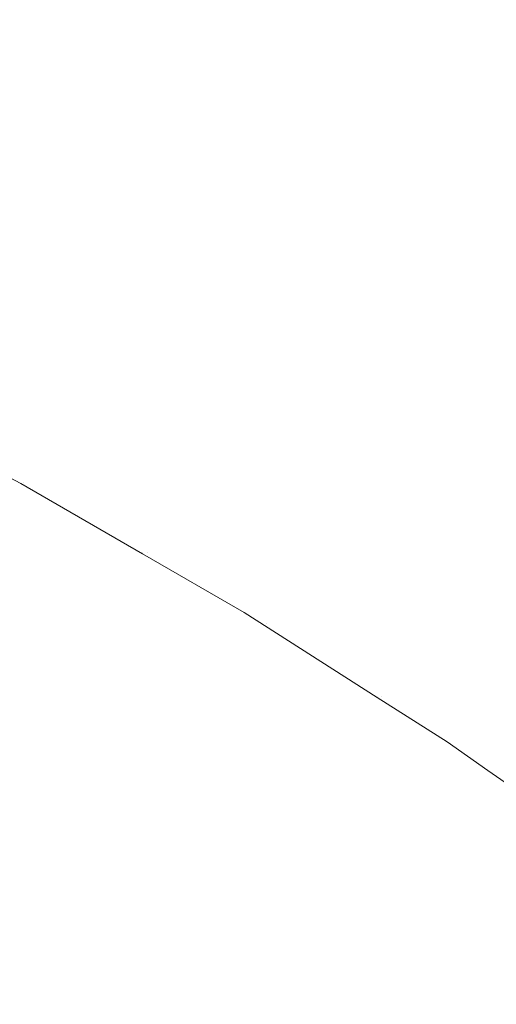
# Model space of a CAD drawing. Header units: centimetres. Extents: x -44.1 to 45.2, y 4.2 to 6.
# Tile 198 of 256: x -14.1504 to -14.1378, y 5.9599 to 5.986. Entities that reach past the tile are written whole.
import ezdxf

# ---------------------------------------------------------------- set-up
doc = ezdxf.new("R2010")
doc.units = ezdxf.units.CM
doc.header["$LTSCALE"] = 2.54
doc.layers.add('Lucido design-1', color=7, linetype='Continuous')

# ---------------------------------------------------------------- blocks, each defined once
blk = doc.blocks.new('Gruppo-4-1')
at = {"color": 7, "linetype": 'Continuous', "lineweight": 9}
for points, invisible_edges in [([(45.04592, 5.985531, -2276.270055), (45.04592, 5.986815, -2276.27217), (-43.918995, 5.986815, -2276.27217), (-43.918995, 5.985531, -2276.270055)], 10), ([(-14.154645, 5.987031, -2276.655352), (-14.151242, 5.987031, -2276.651405), (-14.147542, 5.985551, -2276.652583), (-14.150888, 5.985551, -2276.656464)], 15), ([(-14.144032, 5.985551, -2276.64879), (-14.147542, 5.985551, -2276.652583), (-14.151242, 5.987031, -2276.651405), (-14.147673, 5.987031, -2276.647548)], 15), ([(-14.147673, 5.987031, -2276.647548), (-14.143946, 5.987031, -2276.643784), (-14.140367, 5.985551, -2276.645089), (-14.144032, 5.985551, -2276.64879)], 15), ([(-14.143946, 5.987031, -2276.643784), (-14.136053, 5.987031, -2276.636546), (-14.136555, 5.985551, -2276.641482)], 11), ([(-14.136555, 5.985551, -2276.641482), (-14.140367, 5.985551, -2276.645089), (-14.143946, 5.987031, -2276.643784)], 11), ([(-43.918995, 5.985531, -2276.270055), (-43.918995, 5.984551, -2276.26844), (45.04592, 5.984551, -2276.26844), (45.04592, 5.985531, -2276.270055)], 10), ([(-14.157055, 5.985551, -2276.664477), (-14.154061, 5.985551, -2276.66043), (-14.150348, 5.984013, -2276.661448), (-14.153292, 5.984013, -2276.665428)], 15), ([(-14.147227, 5.984013, -2276.657548), (-14.150348, 5.984013, -2276.661448), (-14.154061, 5.985551, -2276.66043), (-14.150888, 5.985551, -2276.656464)], 15), ([(-14.150888, 5.985551, -2276.656464), (-14.147542, 5.985551, -2276.652583), (-14.143936, 5.984013, -2276.65373), (-14.147227, 5.984013, -2276.657548)], 15), ([(-14.140484, 5.984013, -2276.65), (-14.143936, 5.984013, -2276.65373), (-14.147542, 5.985551, -2276.652583), (-14.144032, 5.985551, -2276.64879)], 15), ([(-14.144032, 5.985551, -2276.64879), (-14.140367, 5.985551, -2276.645089), (-14.13688, 5.984013, -2276.64636), (-14.140484, 5.984013, -2276.65)], 15), ([(-14.133131, 5.984013, -2276.642813), (-14.13688, 5.984013, -2276.64636), (-14.140367, 5.985551, -2276.645089), (-14.136555, 5.985551, -2276.641482)], 15), ([(45.04592, 5.983999, -2276.267613), (45.04592, 5.984551, -2276.26844), (-43.918995, 5.984551, -2276.26844), (-43.918995, 5.983999, -2276.267613)], 10), ([(-43.918995, 5.983999, -2276.267613), (-43.918995, 5.982127, -2276.264812), (45.04592, 5.982127, -2276.264812), (45.04592, 5.983999, -2276.267613)], 10), ([(-14.149631, 5.982418, -2276.666355), (-14.152345, 5.982418, -2276.670344), (-14.156052, 5.984013, -2276.669484), (-14.153292, 5.984013, -2276.665428)], 15), ([(-14.153292, 5.984013, -2276.665428), (-14.150348, 5.984013, -2276.661448), (-14.146734, 5.982418, -2276.662439), (-14.149631, 5.982418, -2276.666355)], 15), ([(-14.143664, 5.982418, -2276.658602), (-14.146734, 5.982418, -2276.662439), (-14.150348, 5.984013, -2276.661448), (-14.147227, 5.984013, -2276.657548)], 15), ([(-14.147227, 5.984013, -2276.657548), (-14.143936, 5.984013, -2276.65373), (-14.140427, 5.982418, -2276.654847), (-14.143664, 5.982418, -2276.658602)], 15), ([(-14.137032, 5.982418, -2276.651178), (-14.140427, 5.982418, -2276.654847), (-14.143936, 5.984013, -2276.65373), (-14.140484, 5.984013, -2276.65)], 15), ([(-14.140484, 5.984013, -2276.65), (-14.13688, 5.984013, -2276.64636), (-14.133486, 5.982418, -2276.647597), (-14.137032, 5.982418, -2276.651178)], 15), ([(-14.154871, 5.982418, -2276.674404), (-14.152345, 5.982418, -2276.670344), (-14.148743, 5.980772, -2276.67118), (-14.151228, 5.980772, -2276.675174)], 15), ([(-14.146072, 5.980772, -2276.667255), (-14.148743, 5.980772, -2276.67118), (-14.152345, 5.982418, -2276.670344), (-14.149631, 5.982418, -2276.666355)], 15), ([(-14.149631, 5.982418, -2276.666355), (-14.146734, 5.982418, -2276.662439), (-14.143223, 5.980772, -2276.663402), (-14.146072, 5.980772, -2276.667255)], 15), ([(-14.140202, 5.980772, -2276.659627), (-14.143223, 5.980772, -2276.663402), (-14.146734, 5.982418, -2276.662439), (-14.143664, 5.982418, -2276.658602)], 15), ([(-14.143664, 5.982418, -2276.658602), (-14.140427, 5.982418, -2276.654847), (-14.137017, 5.980772, -2276.655933), (-14.140202, 5.980772, -2276.659627)], 15), ([(-14.133677, 5.980772, -2276.652323), (-14.137017, 5.980772, -2276.655933), (-14.140427, 5.982418, -2276.654847), (-14.137032, 5.982418, -2276.651178)], 15), ([(45.04592, 5.982127, -2276.264812), (-43.918995, 5.982127, -2276.264812), (-43.918995, 5.979547, -2276.261294), (45.04592, 5.979547, -2276.261294)], 5), ([(-14.155615, 5.980772, -2276.683351), (-14.153521, 5.980772, -2276.679233), (-14.149949, 5.979077, -2276.679916), (-14.15201, 5.979077, -2276.683968)], 15), ([(-14.147693, 5.979077, -2276.675922), (-14.149949, 5.979077, -2276.679916), (-14.153521, 5.980772, -2276.679233), (-14.151228, 5.980772, -2276.675174)], 15), ([(-14.151228, 5.980772, -2276.675174), (-14.148743, 5.980772, -2276.67118), (-14.145247, 5.979077, -2276.671991), (-14.147693, 5.979077, -2276.675922)], 15), ([(-14.142619, 5.979077, -2276.668128), (-14.145247, 5.979077, -2276.671991), (-14.148743, 5.980772, -2276.67118), (-14.146072, 5.980772, -2276.667255)], 15), ([(-14.146072, 5.980772, -2276.667255), (-14.143223, 5.980772, -2276.663402), (-14.139815, 5.979077, -2276.664337), (-14.142619, 5.979077, -2276.668128)], 15), ([(-14.136842, 5.979077, -2276.660622), (-14.139815, 5.979077, -2276.664337), (-14.143223, 5.980772, -2276.663402), (-14.140202, 5.980772, -2276.659627)], 15), ([(-14.140202, 5.980772, -2276.659627), (-14.137017, 5.980772, -2276.655933), (-14.133708, 5.979077, -2276.656986), (-14.136842, 5.979077, -2276.660622)], 15), ([(45.04592, 5.979547, -2276.261294), (-43.918995, 5.979547, -2276.261294), (-43.918995, 5.976816, -2276.257891), (45.04592, 5.976816, -2276.257891)], 5), ([(-14.155524, 5.979077, -2276.692228), (-14.15387, 5.979077, -2276.688074), (-14.150347, 5.977336, -2276.688608), (-14.151975, 5.977336, -2276.692697)], 15), ([(-14.148516, 5.977336, -2276.684566), (-14.150347, 5.977336, -2276.688608), (-14.15387, 5.979077, -2276.688074), (-14.15201, 5.979077, -2276.683968)], 15), ([(-14.15201, 5.979077, -2276.683968), (-14.149949, 5.979077, -2276.679916), (-14.146488, 5.977336, -2276.680577), (-14.148516, 5.977336, -2276.684566)], 15), ([(-14.144267, 5.977336, -2276.676646), (-14.146488, 5.977336, -2276.680577), (-14.149949, 5.979077, -2276.679916), (-14.147693, 5.979077, -2276.675922)], 15), ([(-14.147693, 5.979077, -2276.675922), (-14.145247, 5.979077, -2276.671991), (-14.141859, 5.977336, -2276.672777), (-14.144267, 5.977336, -2276.676646)], 15), ([(-14.139272, 5.977336, -2276.668974), (-14.141859, 5.977336, -2276.672777), (-14.145247, 5.979077, -2276.671991), (-14.142619, 5.979077, -2276.668128)], 15), ([(-14.142619, 5.979077, -2276.668128), (-14.139815, 5.979077, -2276.664337), (-14.136512, 5.977336, -2276.665243), (-14.139272, 5.977336, -2276.668974)], 15), ([(-14.133586, 5.977336, -2276.661586), (-14.136512, 5.977336, -2276.665243), (-14.139815, 5.979077, -2276.664337), (-14.136842, 5.979077, -2276.660622)], 15), ([(-14.154604, 5.977336, -2276.700995), (-14.153395, 5.977336, -2276.696828), (-14.149939, 5.975554, -2276.697218), (-14.15113, 5.975554, -2276.701321)], 15), ([(-14.148541, 5.975554, -2276.693151), (-14.149939, 5.975554, -2276.697218), (-14.153395, 5.977336, -2276.696828), (-14.151975, 5.977336, -2276.692697)], 15), ([(-14.151975, 5.977336, -2276.692697), (-14.150347, 5.977336, -2276.688608), (-14.146938, 5.975554, -2276.689125), (-14.148541, 5.975554, -2276.693151)], 15), ([(-14.145135, 5.975554, -2276.685145), (-14.146938, 5.975554, -2276.689125), (-14.150347, 5.977336, -2276.688608), (-14.148516, 5.977336, -2276.684566)], 15), ([(-14.148516, 5.977336, -2276.684566), (-14.146488, 5.977336, -2276.680577), (-14.143138, 5.975554, -2276.681218), (-14.145135, 5.975554, -2276.685145)], 15), ([(-14.140951, 5.975554, -2276.677347), (-14.143138, 5.975554, -2276.681218), (-14.146488, 5.977336, -2276.680577), (-14.144267, 5.977336, -2276.676646)], 15), ([(-14.144267, 5.977336, -2276.676646), (-14.141859, 5.977336, -2276.672777), (-14.138581, 5.975554, -2276.673537), (-14.140951, 5.975554, -2276.677347)], 15), ([(-14.136034, 5.975554, -2276.669793), (-14.138581, 5.975554, -2276.673537), (-14.141859, 5.977336, -2276.672777), (-14.139272, 5.977336, -2276.668974)], 15), ([(-14.139272, 5.977336, -2276.668974), (-14.136512, 5.977336, -2276.665243), (-14.133316, 5.975554, -2276.666119), (-14.136034, 5.975554, -2276.669793)], 15), ([(45.04592, 5.976816, -2276.257891), (-43.918995, 5.976816, -2276.257891), (-43.918995, 5.97394, -2276.254611), (45.04592, 5.97394, -2276.254611)], 5), ([(-14.150409, 5.973707, -2276.72217), (-14.153876, 5.97552, -2276.72217), (-14.153749, 5.975554, -2276.717976)], 10), ([(-14.153876, 5.97552, -2276.72217), (-14.150409, 5.973707, -2276.72217), (-14.150409, 5.973707, -2276.92217), (-14.153876, 5.97552, -2276.92217)], 10), ([(-14.153876, 5.97552, -2276.92217), (-14.150409, 5.973707, -2276.92217), (-14.150473, 5.973726, -2276.923732)], 10), ([(-14.153749, 5.975554, -2276.717976), (-14.150351, 5.973735, -2276.718039), (-14.150409, 5.973707, -2276.72217)], 11), ([(-14.153749, 5.975554, -2276.717976), (-14.15342, 5.975554, -2276.713788), (-14.150027, 5.973735, -2276.713914), (-14.150351, 5.973735, -2276.718039)], 15), ([(-14.149488, 5.973735, -2276.709802), (-14.150027, 5.973735, -2276.713914), (-14.15342, 5.975554, -2276.713788), (-14.152872, 5.975554, -2276.709612)], 15), ([(-14.152872, 5.975554, -2276.709612), (-14.152108, 5.975554, -2276.705454), (-14.148736, 5.973735, -2276.705707), (-14.149488, 5.973735, -2276.709802)], 15), ([(-14.147772, 5.973735, -2276.701636), (-14.148736, 5.973735, -2276.705707), (-14.152108, 5.975554, -2276.705454), (-14.15113, 5.975554, -2276.701321)], 15), ([(-14.15113, 5.975554, -2276.701321), (-14.149939, 5.975554, -2276.697218), (-14.146599, 5.973735, -2276.697595), (-14.147772, 5.973735, -2276.701636)], 15), ([(-14.145222, 5.973735, -2276.693589), (-14.146599, 5.973735, -2276.697595), (-14.149939, 5.975554, -2276.697218), (-14.148541, 5.975554, -2276.693151)], 15), ([(-14.148541, 5.975554, -2276.693151), (-14.146938, 5.975554, -2276.689125), (-14.143643, 5.973735, -2276.689624), (-14.145222, 5.973735, -2276.693589)], 15), ([(-14.141868, 5.973735, -2276.685705), (-14.143643, 5.973735, -2276.689624), (-14.146938, 5.975554, -2276.689125), (-14.145135, 5.975554, -2276.685145)], 15), ([(-14.145135, 5.975554, -2276.685145), (-14.143138, 5.975554, -2276.681218), (-14.139901, 5.973735, -2276.681837), (-14.141868, 5.973735, -2276.685705)], 15), ([(-14.137747, 5.973735, -2276.678024), (-14.139901, 5.973735, -2276.681837), (-14.143138, 5.975554, -2276.681218), (-14.140951, 5.975554, -2276.677347)], 15), ([(-14.140951, 5.975554, -2276.677347), (-14.138581, 5.975554, -2276.673537), (-14.135413, 5.973735, -2276.674272), (-14.137747, 5.973735, -2276.678024)], 15), ([(-14.132904, 5.973735, -2276.670585), (-14.135413, 5.973735, -2276.674272), (-14.138581, 5.975554, -2276.673537), (-14.136034, 5.975554, -2276.669793)], 15), ([(45.04592, 5.97394, -2276.254611), (-43.918995, 5.97394, -2276.254611), (-43.918995, 5.970923, -2276.251459), (45.04592, 5.970923, -2276.251459)], 5), ([(-14.150805, 5.973511, -2276.929971), (-14.150681, 5.973591, -2276.928414), (-14.147407, 5.97174, -2276.928414), (-14.147535, 5.971662, -2276.929971)], 15), ([(-14.147307, 5.971801, -2276.926855), (-14.147407, 5.97174, -2276.928414), (-14.150681, 5.973591, -2276.928414), (-14.150584, 5.973654, -2276.926855)], 15), ([(-14.150584, 5.973654, -2276.926855), (-14.150515, 5.973699, -2276.925294), (-14.147236, 5.971845, -2276.925294), (-14.147307, 5.971801, -2276.926855)], 15), ([(-14.147193, 5.971871, -2276.923732), (-14.147236, 5.971845, -2276.925294), (-14.150515, 5.973699, -2276.925294), (-14.150473, 5.973726, -2276.923732)], 15), ([(-14.147193, 5.971871, -2276.923732), (-14.150473, 5.973726, -2276.923732), (-14.150409, 5.973707, -2276.92217)], 11), ([(-14.147197, 5.971849, -2276.72217), (-14.150409, 5.973707, -2276.72217), (-14.150351, 5.973735, -2276.718039)], 10), ([(-14.147197, 5.971849, -2276.92217), (-14.150409, 5.973707, -2276.92217), (-14.150409, 5.973707, -2276.72217), (-14.147197, 5.971849, -2276.72217)], 10), ([(-14.150409, 5.973707, -2276.92217), (-14.147197, 5.971849, -2276.92217), (-14.147193, 5.971871, -2276.923732)], 10), ([(-14.150351, 5.973735, -2276.718039), (-14.147073, 5.97188, -2276.7181), (-14.147197, 5.971849, -2276.72217)], 11), ([(-14.150351, 5.973735, -2276.718039), (-14.150027, 5.973735, -2276.713914), (-14.146753, 5.97188, -2276.714037), (-14.147073, 5.97188, -2276.7181)], 15), ([(-14.146222, 5.97188, -2276.709985), (-14.146753, 5.97188, -2276.714037), (-14.150027, 5.973735, -2276.713914), (-14.149488, 5.973735, -2276.709802)], 15), ([(-14.149488, 5.973735, -2276.709802), (-14.148736, 5.973735, -2276.705707), (-14.145481, 5.97188, -2276.705951), (-14.146222, 5.97188, -2276.709985)], 15), ([(-14.144531, 5.97188, -2276.70194), (-14.145481, 5.97188, -2276.705951), (-14.148736, 5.973735, -2276.705707), (-14.147772, 5.973735, -2276.701636)], 15), ([(-14.147772, 5.973735, -2276.701636), (-14.146599, 5.973735, -2276.697595), (-14.143376, 5.97188, -2276.697959), (-14.144531, 5.97188, -2276.70194)], 15), ([(-14.142019, 5.97188, -2276.694012), (-14.143376, 5.97188, -2276.697959), (-14.146599, 5.973735, -2276.697595), (-14.145222, 5.973735, -2276.693589)], 15), ([(-14.145222, 5.973735, -2276.693589), (-14.143643, 5.973735, -2276.689624), (-14.140464, 5.97188, -2276.690106), (-14.142019, 5.97188, -2276.694012)], 15), ([(-14.138715, 5.97188, -2276.686245), (-14.140464, 5.97188, -2276.690106), (-14.143643, 5.973735, -2276.689624), (-14.141868, 5.973735, -2276.685705)], 15), ([(-14.141868, 5.973735, -2276.685705), (-14.139901, 5.973735, -2276.681837), (-14.136777, 5.97188, -2276.682434), (-14.138715, 5.97188, -2276.686245)], 15), ([(-14.134655, 5.97188, -2276.678678), (-14.136777, 5.97188, -2276.682434), (-14.139901, 5.973735, -2276.681837), (-14.137747, 5.973735, -2276.678024)], 15), ([(-14.147876, 5.971453, -2276.933075), (-14.148088, 5.971322, -2276.934621), (-14.151343, 5.973162, -2276.934621), (-14.151137, 5.973296, -2276.933075)], 15), ([(-14.151137, 5.973296, -2276.933075), (-14.150957, 5.973412, -2276.931524), (-14.147691, 5.971566, -2276.931524), (-14.147876, 5.971453, -2276.933075)], 15), ([(-14.147535, 5.971662, -2276.929971), (-14.147691, 5.971566, -2276.931524), (-14.150957, 5.973412, -2276.931524), (-14.150805, 5.973511, -2276.929971)], 15), ([(-14.151577, 5.973011, -2276.936163), (-14.151343, 5.973162, -2276.934621), (-14.148088, 5.971322, -2276.934621), (-14.148329, 5.971175, -2276.936163)], 15), ([(-14.152125, 5.972657, -2276.939231), (-14.151837, 5.972843, -2276.9377), (-14.148597, 5.971011, -2276.9377), (-14.148892, 5.970829, -2276.939231)], 15), ([(-14.148329, 5.971175, -2276.936163), (-14.148597, 5.971011, -2276.9377), (-14.151837, 5.972843, -2276.9377), (-14.151577, 5.973011, -2276.936163)], 15), ([(-14.148892, 5.970829, -2276.939231), (-14.149215, 5.970631, -2276.940757), (-14.152438, 5.972453, -2276.940757), (-14.152125, 5.972657, -2276.939231)], 15), ([(-14.152778, 5.972233, -2276.942275), (-14.152438, 5.972453, -2276.940757), (-14.149215, 5.970631, -2276.940757), (-14.149565, 5.970417, -2276.942275)], 15), ([(-14.153536, 5.971743, -2276.94529), (-14.153144, 5.971996, -2276.943786), (-14.149942, 5.970186, -2276.943786), (-14.150345, 5.969938, -2276.94529)], 15), ([(-14.149565, 5.970417, -2276.942275), (-14.149942, 5.970186, -2276.943786), (-14.153144, 5.971996, -2276.943786), (-14.152778, 5.972233, -2276.942275)], 15), ([(-14.150345, 5.969938, -2276.94529), (-14.150774, 5.969675, -2276.946785), (-14.153954, 5.971472, -2276.946785), (-14.153536, 5.971743, -2276.94529)], 15), ([(-14.147535, 5.971662, -2276.929971), (-14.147407, 5.97174, -2276.928414), (-14.144252, 5.969858, -2276.928414), (-14.144384, 5.969782, -2276.929971)], 15), ([(-14.14415, 5.969918, -2276.926855), (-14.144252, 5.969858, -2276.928414), (-14.147407, 5.97174, -2276.928414), (-14.147307, 5.971801, -2276.926855)], 15), ([(-14.147307, 5.971801, -2276.926855), (-14.147236, 5.971845, -2276.925294), (-14.144077, 5.96996, -2276.925294), (-14.14415, 5.969918, -2276.926855)], 15), ([(-14.144033, 5.969986, -2276.923732), (-14.144077, 5.96996, -2276.925294), (-14.147236, 5.971845, -2276.925294), (-14.147193, 5.971871, -2276.923732)], 15), ([(-14.144508, 5.970293, -2276.72217), (-14.147197, 5.971849, -2276.72217), (-14.147073, 5.97188, -2276.7181)], 10), ([(-14.147193, 5.971871, -2276.923732), (-14.147197, 5.971849, -2276.92217), (-14.144508, 5.970293, -2276.92217)], 9), ([(-14.147197, 5.971849, -2276.72217), (-14.144508, 5.970293, -2276.72217), (-14.144508, 5.970293, -2276.92217), (-14.147197, 5.971849, -2276.92217)], 10), ([(-14.144508, 5.970293, -2276.92217), (-14.144033, 5.969986, -2276.923732), (-14.147193, 5.971871, -2276.923732)], 11), ([(-14.147073, 5.97188, -2276.7181), (-14.143913, 5.969994, -2276.718159), (-14.144508, 5.970293, -2276.72217)], 11), ([(-14.147073, 5.97188, -2276.7181), (-14.146753, 5.97188, -2276.714037), (-14.143598, 5.969994, -2276.714154), (-14.143913, 5.969994, -2276.718159)], 15), ([(-14.143075, 5.969994, -2276.710161), (-14.143598, 5.969994, -2276.714154), (-14.146753, 5.97188, -2276.714037), (-14.146222, 5.97188, -2276.709985)], 15), ([(-14.146222, 5.97188, -2276.709985), (-14.145481, 5.97188, -2276.705951), (-14.142344, 5.969994, -2276.706186), (-14.143075, 5.969994, -2276.710161)], 15), ([(-14.141408, 5.969994, -2276.702233), (-14.142344, 5.969994, -2276.706186), (-14.145481, 5.97188, -2276.705951), (-14.144531, 5.97188, -2276.70194)], 15), ([(-14.144531, 5.97188, -2276.70194), (-14.143376, 5.97188, -2276.697959), (-14.14027, 5.969994, -2276.69831), (-14.141408, 5.969994, -2276.702233)], 15), ([(-14.138933, 5.969994, -2276.69442), (-14.14027, 5.969994, -2276.69831), (-14.143376, 5.97188, -2276.697959), (-14.142019, 5.97188, -2276.694012)], 15), ([(-14.142019, 5.97188, -2276.694012), (-14.140464, 5.97188, -2276.690106), (-14.1374, 5.969994, -2276.69057), (-14.138933, 5.969994, -2276.69442)], 15), ([(-14.135676, 5.969994, -2276.686765), (-14.1374, 5.969994, -2276.69057), (-14.140464, 5.97188, -2276.690106), (-14.138715, 5.97188, -2276.686245)], 15), ([(-14.138715, 5.97188, -2276.686245), (-14.136777, 5.97188, -2276.682434), (-14.133766, 5.969994, -2276.683009), (-14.135676, 5.969994, -2276.686765)], 15), ([(-14.147876, 5.971453, -2276.933075), (-14.147691, 5.971566, -2276.931524), (-14.144544, 5.969688, -2276.931524), (-14.144734, 5.969578, -2276.933075)], 15), ([(-14.144384, 5.969782, -2276.929971), (-14.144544, 5.969688, -2276.931524), (-14.147691, 5.971566, -2276.931524), (-14.147535, 5.971662, -2276.929971)], 15), ([(-14.148329, 5.971175, -2276.936163), (-14.148088, 5.971322, -2276.934621), (-14.144952, 5.969451, -2276.934621), (-14.145199, 5.969308, -2276.936163)], 15), ([(-14.144734, 5.969578, -2276.933075), (-14.144952, 5.969451, -2276.934621), (-14.148088, 5.971322, -2276.934621), (-14.147876, 5.971453, -2276.933075)], 15), ([(-14.148892, 5.970829, -2276.939231), (-14.148597, 5.971011, -2276.9377), (-14.145474, 5.969148, -2276.9377), (-14.145777, 5.968971, -2276.939231)], 15), ([(-14.145199, 5.969308, -2276.936163), (-14.145474, 5.969148, -2276.9377), (-14.148597, 5.971011, -2276.9377), (-14.148329, 5.971175, -2276.936163)], 15), ([(45.04592, 5.970923, -2276.251459), (-43.918995, 5.970923, -2276.251459), (-43.918995, 5.967771, -2276.248442), (45.04592, 5.967771, -2276.248442)], 5), ([(-14.145777, 5.968971, -2276.939231), (-14.146109, 5.968778, -2276.940757), (-14.149215, 5.970631, -2276.940757), (-14.148892, 5.970829, -2276.939231)], 15), ([(-14.146468, 5.968569, -2276.942275), (-14.146855, 5.968345, -2276.943786), (-14.149942, 5.970186, -2276.943786), (-14.149565, 5.970417, -2276.942275)], 15), ([(-14.149565, 5.970417, -2276.942275), (-14.149215, 5.970631, -2276.940757), (-14.146109, 5.968778, -2276.940757), (-14.146468, 5.968569, -2276.942275)], 15), ([(-14.150345, 5.969938, -2276.94529), (-14.149942, 5.970186, -2276.943786), (-14.146855, 5.968345, -2276.943786), (-14.147269, 5.968104, -2276.94529)], 15), ([(-14.140992, 5.968055, -2276.92217), (-14.144508, 5.970293, -2276.92217), (-14.144508, 5.970293, -2276.72217), (-14.140992, 5.968055, -2276.72217)], 10), ([(-14.140992, 5.968055, -2276.72217), (-14.144508, 5.970293, -2276.72217), (-14.143913, 5.969994, -2276.718159)], 10), ([(-14.144033, 5.969986, -2276.923732), (-14.144508, 5.970293, -2276.92217), (-14.140992, 5.968055, -2276.92217)], 9), ([(-14.147269, 5.968104, -2276.94529), (-14.14771, 5.967847, -2276.946785), (-14.150774, 5.969675, -2276.946785), (-14.150345, 5.969938, -2276.94529)], 15), ([(-14.141111, 5.968006, -2276.926855), (-14.141216, 5.967948, -2276.928414), (-14.144252, 5.969858, -2276.928414), (-14.14415, 5.969918, -2276.926855)], 15), ([(-14.14415, 5.969918, -2276.926855), (-14.144077, 5.96996, -2276.925294), (-14.141036, 5.968048, -2276.925294), (-14.141111, 5.968006, -2276.926855)], 15), ([(-14.140991, 5.968073, -2276.923732), (-14.141036, 5.968048, -2276.925294), (-14.144077, 5.96996, -2276.925294), (-14.144033, 5.969986, -2276.923732)], 15), ([(-14.140992, 5.968055, -2276.92217), (-14.140991, 5.968073, -2276.923732), (-14.144033, 5.969986, -2276.923732)], 11), ([(-14.143913, 5.969994, -2276.718159), (-14.143598, 5.969994, -2276.714154), (-14.140562, 5.968081, -2276.714268), (-14.140872, 5.968081, -2276.718216)], 15), ([(-14.143913, 5.969994, -2276.718159), (-14.140872, 5.968081, -2276.718216), (-14.140992, 5.968055, -2276.72217)], 11), ([(-14.140046, 5.968081, -2276.710331), (-14.140562, 5.968081, -2276.714268), (-14.143598, 5.969994, -2276.714154), (-14.143075, 5.969994, -2276.710161)], 15), ([(-14.143075, 5.969994, -2276.710161), (-14.142344, 5.969994, -2276.706186), (-14.139326, 5.968081, -2276.706412), (-14.140046, 5.968081, -2276.710331)], 15), ([(-14.138403, 5.968081, -2276.702515), (-14.139326, 5.968081, -2276.706412), (-14.142344, 5.969994, -2276.706186), (-14.141408, 5.969994, -2276.702233)], 15), ([(-14.141408, 5.969994, -2276.702233), (-14.14027, 5.969994, -2276.69831), (-14.137281, 5.968081, -2276.698647), (-14.138403, 5.968081, -2276.702515)], 15), ([(-14.135963, 5.968081, -2276.694813), (-14.137281, 5.968081, -2276.698647), (-14.14027, 5.969994, -2276.69831), (-14.138933, 5.969994, -2276.69442)], 15), ([(-14.138933, 5.969994, -2276.69442), (-14.1374, 5.969994, -2276.69057), (-14.134452, 5.968081, -2276.691017), (-14.135963, 5.968081, -2276.694813)], 15), ([(-14.15123, 5.969396, -2276.948272), (-14.150774, 5.969675, -2276.946785), (-14.14771, 5.967847, -2276.946785), (-14.148178, 5.967575, -2276.948272)], 15), ([(-14.144734, 5.969578, -2276.933075), (-14.144544, 5.969688, -2276.931524), (-14.141515, 5.967783, -2276.931524), (-14.14171, 5.967676, -2276.933075)], 15), ([(-14.141351, 5.967874, -2276.929971), (-14.141515, 5.967783, -2276.931524), (-14.144544, 5.969688, -2276.931524), (-14.144384, 5.969782, -2276.929971)], 15), ([(-14.144384, 5.969782, -2276.929971), (-14.144252, 5.969858, -2276.928414), (-14.141216, 5.967948, -2276.928414), (-14.141351, 5.967874, -2276.929971)], 15), ([(-14.148178, 5.967575, -2276.948272), (-14.148672, 5.967288, -2276.94975), (-14.151711, 5.969101, -2276.94975), (-14.15123, 5.969396, -2276.948272)], 15), ([(-14.145199, 5.969308, -2276.936163), (-14.144952, 5.969451, -2276.934621), (-14.141933, 5.967553, -2276.934621), (-14.142187, 5.967413, -2276.936163)], 15), ([(-14.14171, 5.967676, -2276.933075), (-14.141933, 5.967553, -2276.934621), (-14.144952, 5.969451, -2276.934621), (-14.144734, 5.969578, -2276.933075)], 15), ([(-14.145777, 5.968971, -2276.939231), (-14.145474, 5.969148, -2276.9377), (-14.142469, 5.967257, -2276.9377), (-14.14278, 5.967086, -2276.939231)], 15), ([(-14.142187, 5.967413, -2276.936163), (-14.142469, 5.967257, -2276.9377), (-14.145474, 5.969148, -2276.9377), (-14.145199, 5.969308, -2276.936163)], 15), ([(-14.152217, 5.96879, -2276.951217), (-14.151711, 5.969101, -2276.94975), (-14.148672, 5.967288, -2276.94975), (-14.149192, 5.966986, -2276.951217)], 15), ([(-14.14278, 5.967086, -2276.939231), (-14.14312, 5.966898, -2276.940757), (-14.146109, 5.968778, -2276.940757), (-14.145777, 5.968971, -2276.939231)], 15), ([(-14.149192, 5.966986, -2276.951217), (-14.149738, 5.966668, -2276.952675), (-14.152748, 5.968464, -2276.952675), (-14.152217, 5.96879, -2276.951217)], 15), ([(-14.146468, 5.968569, -2276.942275), (-14.146109, 5.968778, -2276.940757), (-14.14312, 5.966898, -2276.940757), (-14.143488, 5.966695, -2276.942275)], 15), ([(-14.153304, 5.968123, -2276.954122), (-14.152748, 5.968464, -2276.952675), (-14.149738, 5.966668, -2276.952675), (-14.150309, 5.966336, -2276.954122)], 15), ([(-14.147269, 5.968104, -2276.94529), (-14.146855, 5.968345, -2276.943786), (-14.143885, 5.966476, -2276.943786), (-14.14431, 5.966242, -2276.94529)], 15), ([(-14.143488, 5.966695, -2276.942275), (-14.143885, 5.966476, -2276.943786), (-14.146855, 5.968345, -2276.943786), (-14.146468, 5.968569, -2276.942275)], 15), ([(-14.150309, 5.966336, -2276.954122), (-14.150905, 5.96599, -2276.955559), (-14.153884, 5.967767, -2276.955559), (-14.153304, 5.968123, -2276.954122)], 15), ([(-14.14431, 5.966242, -2276.94529), (-14.144762, 5.965993, -2276.946785), (-14.14771, 5.967847, -2276.946785), (-14.147269, 5.968104, -2276.94529)], 15), ([(-14.139142, 5.966877, -2276.72217), (-14.140992, 5.968055, -2276.72217), (-14.140872, 5.968081, -2276.718216)], 10), ([(-14.140872, 5.968081, -2276.718216), (-14.137951, 5.966143, -2276.718271), (-14.139142, 5.966877, -2276.72217)], 11), ([(-14.140872, 5.968081, -2276.718216), (-14.140562, 5.968081, -2276.714268), (-14.137645, 5.966143, -2276.714377), (-14.137951, 5.966143, -2276.718271)], 15), ([(-14.137136, 5.966143, -2276.710494), (-14.137645, 5.966143, -2276.714377), (-14.140562, 5.968081, -2276.714268), (-14.140046, 5.968081, -2276.710331)], 15), ([(-14.140046, 5.968081, -2276.710331), (-14.139326, 5.968081, -2276.706412), (-14.136425, 5.966143, -2276.706629), (-14.137136, 5.966143, -2276.710494)], 15), ([(-14.135516, 5.966143, -2276.702786), (-14.136425, 5.966143, -2276.706629), (-14.139326, 5.968081, -2276.706412), (-14.138403, 5.968081, -2276.702515)], 15), ([(-14.138403, 5.968081, -2276.702515), (-14.137281, 5.968081, -2276.698647), (-14.134409, 5.966143, -2276.698971), (-14.135516, 5.966143, -2276.702786)], 15), ([(-14.148178, 5.967575, -2276.948272), (-14.14771, 5.967847, -2276.946785), (-14.144762, 5.965993, -2276.946785), (-14.145242, 5.965728, -2276.948272)], 15), ([(-14.138437, 5.965942, -2276.929971), (-14.138605, 5.965854, -2276.931524), (-14.141515, 5.967783, -2276.931524), (-14.141351, 5.967874, -2276.929971)], 15), ([(-14.141351, 5.967874, -2276.929971), (-14.141216, 5.967948, -2276.928414), (-14.138299, 5.966014, -2276.928414), (-14.138437, 5.965942, -2276.929971)], 15), ([(-14.138191, 5.96607, -2276.926855), (-14.138299, 5.966014, -2276.928414), (-14.141216, 5.967948, -2276.928414), (-14.141111, 5.968006, -2276.926855)], 15), ([(-14.141111, 5.968006, -2276.926855), (-14.141036, 5.968048, -2276.925294), (-14.138114, 5.966111, -2276.925294), (-14.138191, 5.96607, -2276.926855)], 15), ([(-14.138068, 5.966135, -2276.923732), (-14.138114, 5.966111, -2276.925294), (-14.141036, 5.968048, -2276.925294), (-14.140991, 5.968073, -2276.923732)], 15), ([(-14.140991, 5.968073, -2276.923732), (-14.140992, 5.968055, -2276.92217), (-14.139142, 5.966877, -2276.92217)], 9), ([(-14.140992, 5.968055, -2276.72217), (-14.139142, 5.966877, -2276.72217), (-14.139142, 5.966877, -2276.92217), (-14.140992, 5.968055, -2276.92217)], 10), ([(-14.139142, 5.966877, -2276.92217), (-14.138068, 5.966135, -2276.923732), (-14.140991, 5.968073, -2276.923732)], 11), ([(45.04592, 5.967771, -2276.248442), (-43.918995, 5.967771, -2276.248442), (-43.918995, 5.964491, -2276.245566), (45.04592, 5.964491, -2276.245566)], 5), ([(-14.145242, 5.965728, -2276.948272), (-14.145748, 5.965449, -2276.94975), (-14.148672, 5.967288, -2276.94975), (-14.148178, 5.967575, -2276.948272)], 15), ([(-14.138804, 5.96575, -2276.933075), (-14.139033, 5.96563, -2276.934621), (-14.141933, 5.967553, -2276.934621), (-14.14171, 5.967676, -2276.933075)], 15), ([(-14.14171, 5.967676, -2276.933075), (-14.141515, 5.967783, -2276.931524), (-14.138605, 5.965854, -2276.931524), (-14.138804, 5.96575, -2276.933075)], 15), ([(-14.139292, 5.965494, -2276.936163), (-14.139581, 5.965343, -2276.9377), (-14.142469, 5.967257, -2276.9377), (-14.142187, 5.967413, -2276.936163)], 15), ([(-14.142187, 5.967413, -2276.936163), (-14.141933, 5.967553, -2276.934621), (-14.139033, 5.96563, -2276.934621), (-14.139292, 5.965494, -2276.936163)], 15), ([(-14.149192, 5.966986, -2276.951217), (-14.148672, 5.967288, -2276.94975), (-14.145748, 5.965449, -2276.94975), (-14.146281, 5.965155, -2276.951217)], 15), ([(-14.1399, 5.965176, -2276.939231), (-14.140248, 5.964994, -2276.940757), (-14.14312, 5.966898, -2276.940757), (-14.14278, 5.967086, -2276.939231)], 15), ([(-14.14278, 5.967086, -2276.939231), (-14.142469, 5.967257, -2276.9377), (-14.139581, 5.965343, -2276.9377), (-14.1399, 5.965176, -2276.939231)], 15), ([(-14.146281, 5.965155, -2276.951217), (-14.146841, 5.964846, -2276.952675), (-14.149738, 5.966668, -2276.952675), (-14.149192, 5.966986, -2276.951217)], 15), ([(-14.143488, 5.966695, -2276.942275), (-14.14312, 5.966898, -2276.940757), (-14.140248, 5.964994, -2276.940757), (-14.140625, 5.964796, -2276.942275)], 15), ([(-14.138065, 5.966125, -2276.92217), (-14.139142, 5.966877, -2276.92217), (-14.139142, 5.966877, -2276.72217), (-14.138065, 5.966125, -2276.72217)], 10), ([(-14.137951, 5.966143, -2276.718271), (-14.138065, 5.966125, -2276.72217), (-14.139142, 5.966877, -2276.72217)], 9), ([(-14.139142, 5.966877, -2276.92217), (-14.138065, 5.966125, -2276.92217), (-14.138068, 5.966135, -2276.923732)], 10), ([(-14.150309, 5.966336, -2276.954122), (-14.149738, 5.966668, -2276.952675), (-14.146841, 5.964846, -2276.952675), (-14.147426, 5.964523, -2276.954122)], 15), ([(-14.140625, 5.964796, -2276.942275), (-14.141031, 5.964584, -2276.943786), (-14.143885, 5.966476, -2276.943786), (-14.143488, 5.966695, -2276.942275)], 15), ([(-14.147426, 5.964523, -2276.954122), (-14.148037, 5.964186, -2276.955559), (-14.150905, 5.96599, -2276.955559), (-14.150309, 5.966336, -2276.954122)], 15), ([(-14.14431, 5.966242, -2276.94529), (-14.143885, 5.966476, -2276.943786), (-14.141031, 5.964584, -2276.943786), (-14.141466, 5.964356, -2276.94529)], 15), ([(-14.141466, 5.964356, -2276.94529), (-14.141929, 5.964114, -2276.946785), (-14.144762, 5.965993, -2276.946785), (-14.14431, 5.966242, -2276.94529)], 15), ([(-14.138437, 5.965942, -2276.929971), (-14.138299, 5.966014, -2276.928414), (-14.135499, 5.964058, -2276.928414), (-14.13564, 5.963988, -2276.929971)], 15), ([(-14.135389, 5.964113, -2276.926855), (-14.135499, 5.964058, -2276.928414), (-14.138299, 5.966014, -2276.928414), (-14.138191, 5.96607, -2276.926855)], 15), ([(-14.138191, 5.96607, -2276.926855), (-14.138114, 5.966111, -2276.925294), (-14.135311, 5.964152, -2276.925294), (-14.135389, 5.964113, -2276.926855)], 15), ([(-14.135264, 5.964175, -2276.923732), (-14.135311, 5.964152, -2276.925294), (-14.138114, 5.966111, -2276.925294), (-14.138068, 5.966135, -2276.923732)], 15), ([(-14.138068, 5.966135, -2276.923732), (-14.138065, 5.966125, -2276.92217), (-14.134273, 5.963478, -2276.92217), (-14.135264, 5.964175, -2276.923732)], 13), ([(-14.135147, 5.964183, -2276.718323), (-14.134273, 5.963478, -2276.72217), (-14.138065, 5.966125, -2276.72217), (-14.137951, 5.966143, -2276.718271)], 13), ([(-14.138065, 5.966125, -2276.72217), (-14.134273, 5.963478, -2276.72217), (-14.134273, 5.963478, -2276.92217), (-14.138065, 5.966125, -2276.92217)], 10), ([(-14.137951, 5.966143, -2276.718271), (-14.137645, 5.966143, -2276.714377), (-14.134845, 5.964183, -2276.714481), (-14.135147, 5.964183, -2276.718323)], 15), ([(-14.151525, 5.965629, -2276.956983), (-14.150905, 5.96599, -2276.955559), (-14.148037, 5.964186, -2276.955559), (-14.148673, 5.963835, -2276.956983)], 15), ([(-14.145242, 5.965728, -2276.948272), (-14.144762, 5.965993, -2276.946785), (-14.141929, 5.964114, -2276.946785), (-14.14242, 5.963857, -2276.948272)], 15), ([(-14.136016, 5.963802, -2276.933075), (-14.13625, 5.963685, -2276.934621), (-14.139033, 5.96563, -2276.934621), (-14.138804, 5.96575, -2276.933075)], 15), ([(-14.138804, 5.96575, -2276.933075), (-14.138605, 5.965854, -2276.931524), (-14.135813, 5.963903, -2276.931524), (-14.136016, 5.963802, -2276.933075)], 15), ([(-14.13564, 5.963988, -2276.929971), (-14.135813, 5.963903, -2276.931524), (-14.138605, 5.965854, -2276.931524), (-14.138437, 5.965942, -2276.929971)], 15), ([(-14.148673, 5.963835, -2276.956983), (-14.149334, 5.963471, -2276.958396), (-14.152169, 5.965254, -2276.958396), (-14.151525, 5.965629, -2276.956983)], 15), ([(-14.14242, 5.963857, -2276.948272), (-14.142938, 5.963586, -2276.94975), (-14.145748, 5.965449, -2276.94975), (-14.145242, 5.965728, -2276.948272)], 15), ([(-14.136515, 5.963554, -2276.936163), (-14.13681, 5.963407, -2276.9377), (-14.139581, 5.965343, -2276.9377), (-14.139292, 5.965494, -2276.936163)], 15), ([(-14.139292, 5.965494, -2276.936163), (-14.139033, 5.96563, -2276.934621), (-14.13625, 5.963685, -2276.934621), (-14.136515, 5.963554, -2276.936163)], 15), ([(-14.152837, 5.964866, -2276.959797), (-14.152169, 5.965254, -2276.958396), (-14.149334, 5.963471, -2276.958396), (-14.150019, 5.963093, -2276.959797)], 15), ([(-14.146281, 5.965155, -2276.951217), (-14.145748, 5.965449, -2276.94975), (-14.142938, 5.963586, -2276.94975), (-14.143484, 5.9633, -2276.951217)], 15), ([(-14.1399, 5.965176, -2276.939231), (-14.139581, 5.965343, -2276.9377), (-14.13681, 5.963407, -2276.9377), (-14.137136, 5.963245, -2276.939231)], 15), ([(-14.143484, 5.9633, -2276.951217), (-14.144057, 5.963, -2276.952675), (-14.146841, 5.964846, -2276.952675), (-14.146281, 5.965155, -2276.951217)], 15), ([(-14.140625, 5.964796, -2276.942275), (-14.140248, 5.964994, -2276.940757), (-14.137492, 5.963068, -2276.940757), (-14.137877, 5.962877, -2276.942275)], 15), ([(-14.137136, 5.963245, -2276.939231), (-14.137492, 5.963068, -2276.940757), (-14.140248, 5.964994, -2276.940757), (-14.1399, 5.965176, -2276.939231)], 15), ([(-14.150019, 5.963093, -2276.959797), (-14.150727, 5.962702, -2276.961185), (-14.153528, 5.964464, -2276.961185), (-14.152837, 5.964866, -2276.959797)], 15), ([(-14.147426, 5.964523, -2276.954122), (-14.146841, 5.964846, -2276.952675), (-14.144057, 5.963, -2276.952675), (-14.144656, 5.962687, -2276.954122)], 15), ([(-14.137877, 5.962877, -2276.942275), (-14.138293, 5.962671, -2276.943786), (-14.141031, 5.964584, -2276.943786), (-14.140625, 5.964796, -2276.942275)], 15), ([(45.04592, 5.964491, -2276.245566), (-43.918995, 5.964491, -2276.245566), (-43.918995, 5.961088, -2276.242835), (45.04592, 5.961088, -2276.242835)], 5), ([(-14.144656, 5.962687, -2276.954122), (-14.145282, 5.962359, -2276.955559), (-14.148037, 5.964186, -2276.955559), (-14.147426, 5.964523, -2276.954122)], 15), ([(-14.141466, 5.964356, -2276.94529), (-14.141031, 5.964584, -2276.943786), (-14.138293, 5.962671, -2276.943786), (-14.138737, 5.96245, -2276.94529)], 15), ([(-14.148673, 5.963835, -2276.956983), (-14.148037, 5.964186, -2276.955559), (-14.145282, 5.962359, -2276.955559), (-14.145933, 5.962018, -2276.956983)], 15), ([(-14.138737, 5.96245, -2276.94529), (-14.13921, 5.962215, -2276.946785), (-14.141929, 5.964114, -2276.946785), (-14.141466, 5.964356, -2276.94529)], 15), ([(-14.14242, 5.963857, -2276.948272), (-14.141929, 5.964114, -2276.946785), (-14.13921, 5.962215, -2276.946785), (-14.139712, 5.961966, -2276.948272)], 15), ([(-14.145933, 5.962018, -2276.956983), (-14.146609, 5.961664, -2276.958396), (-14.149334, 5.963471, -2276.958396), (-14.148673, 5.963835, -2276.956983)], 15), ([(-14.139712, 5.961966, -2276.948272), (-14.140242, 5.961702, -2276.94975), (-14.142938, 5.963586, -2276.94975), (-14.14242, 5.963857, -2276.948272)], 15), ([(-14.150019, 5.963093, -2276.959797), (-14.149334, 5.963471, -2276.958396), (-14.146609, 5.961664, -2276.958396), (-14.14731, 5.961297, -2276.959797)], 15), ([(-14.143484, 5.9633, -2276.951217), (-14.142938, 5.963586, -2276.94975), (-14.140242, 5.961702, -2276.94975), (-14.1408, 5.961425, -2276.951217)], 15), ([(-14.1408, 5.961425, -2276.951217), (-14.141386, 5.961134, -2276.952675), (-14.144057, 5.963, -2276.952675), (-14.143484, 5.9633, -2276.951217)], 15), ([(-14.14731, 5.961297, -2276.959797), (-14.148036, 5.960918, -2276.961185), (-14.150727, 5.962702, -2276.961185), (-14.150019, 5.963093, -2276.959797)], 15), ([(-14.144656, 5.962687, -2276.954122), (-14.144057, 5.963, -2276.952675), (-14.141386, 5.961134, -2276.952675), (-14.141999, 5.96083, -2276.954122)], 15), ([(-14.135245, 5.960939, -2276.942275), (-14.135669, 5.96074, -2276.943786), (-14.138293, 5.962671, -2276.943786), (-14.137877, 5.962877, -2276.942275)], 15), ([(-14.137877, 5.962877, -2276.942275), (-14.137492, 5.963068, -2276.940757), (-14.134851, 5.961125, -2276.940757), (-14.135245, 5.960939, -2276.942275)], 15), ([(-14.151459, 5.962299, -2276.96256), (-14.150727, 5.962702, -2276.961185), (-14.148036, 5.960918, -2276.961185), (-14.148785, 5.960526, -2276.96256)], 15), ([(-14.141999, 5.96083, -2276.954122), (-14.142638, 5.960512, -2276.955559), (-14.145282, 5.962359, -2276.955559), (-14.144656, 5.962687, -2276.954122)], 15), ([(-14.138737, 5.96245, -2276.94529), (-14.138293, 5.962671, -2276.943786), (-14.135669, 5.96074, -2276.943786), (-14.136122, 5.960526, -2276.94529)], 15), ([(-14.145933, 5.962018, -2276.956983), (-14.145282, 5.962359, -2276.955559), (-14.142638, 5.960512, -2276.955559), (-14.143303, 5.960181, -2276.956983)], 15), ([(-14.136122, 5.960526, -2276.94529), (-14.136606, 5.960298, -2276.946785), (-14.13921, 5.962215, -2276.946785), (-14.138737, 5.96245, -2276.94529)], 15), ([(-14.148785, 5.960526, -2276.96256), (-14.149558, 5.960121, -2276.963922), (-14.152214, 5.961882, -2276.963922), (-14.151459, 5.962299, -2276.96256)], 15), ([(-14.139712, 5.961966, -2276.948272), (-14.13921, 5.962215, -2276.946785), (-14.136606, 5.960298, -2276.946785), (-14.137118, 5.960056, -2276.948272)], 15), ([(-14.152991, 5.961454, -2276.96527), (-14.152214, 5.961882, -2276.963922), (-14.149558, 5.960121, -2276.963922), (-14.150354, 5.959705, -2276.96527)], 15), ([(-14.143303, 5.960181, -2276.956983), (-14.143995, 5.959838, -2276.958396), (-14.146609, 5.961664, -2276.958396), (-14.145933, 5.962018, -2276.956983)], 15), ([(-14.137118, 5.960056, -2276.948272), (-14.137659, 5.959801, -2276.94975), (-14.140242, 5.961702, -2276.94975), (-14.139712, 5.961966, -2276.948272)], 15), ([(-14.14731, 5.961297, -2276.959797), (-14.146609, 5.961664, -2276.958396), (-14.143995, 5.959838, -2276.958396), (-14.144712, 5.959482, -2276.959797)], 15), ([(-14.1408, 5.961425, -2276.951217), (-14.140242, 5.961702, -2276.94975), (-14.137659, 5.959801, -2276.94975), (-14.138229, 5.959532, -2276.951217)], 15), ([(-14.150354, 5.959705, -2276.96527), (-14.151172, 5.959277, -2276.966604), (-14.15379, 5.961013, -2276.966604), (-14.152991, 5.961454, -2276.96527)], 15), ([(-14.138229, 5.959532, -2276.951217), (-14.138827, 5.95925, -2276.952675), (-14.141386, 5.961134, -2276.952675), (-14.1408, 5.961425, -2276.951217)], 15), ([(45.04592, 5.961088, -2276.242835), (-43.918995, 5.961088, -2276.242835), (-43.918995, 5.95757, -2276.240255), (45.04592, 5.95757, -2276.240255)], 5), ([(-14.144712, 5.959482, -2276.959797), (-14.145453, 5.959113, -2276.961185), (-14.148036, 5.960918, -2276.961185), (-14.14731, 5.961297, -2276.959797)], 15), ([(-14.141999, 5.96083, -2276.954122), (-14.141386, 5.961134, -2276.952675), (-14.138827, 5.95925, -2276.952675), (-14.139452, 5.958955, -2276.954122)], 15), ([(-14.148785, 5.960526, -2276.96256), (-14.148036, 5.960918, -2276.961185), (-14.145453, 5.959113, -2276.961185), (-14.146219, 5.958733, -2276.96256)], 15), ([(-14.139452, 5.958955, -2276.954122), (-14.140105, 5.958648, -2276.955559), (-14.142638, 5.960512, -2276.955559), (-14.141999, 5.96083, -2276.954122)], 15), ([(-14.146219, 5.958733, -2276.96256), (-14.147009, 5.958341, -2276.963922), (-14.149558, 5.960121, -2276.963922), (-14.148785, 5.960526, -2276.96256)], 15), ([(-14.143303, 5.960181, -2276.956983), (-14.142638, 5.960512, -2276.955559), (-14.140105, 5.958648, -2276.955559), (-14.140784, 5.958327, -2276.956983)], 15), ([(-14.150354, 5.959705, -2276.96527), (-14.149558, 5.960121, -2276.963922), (-14.147009, 5.958341, -2276.963922), (-14.147823, 5.957936, -2276.96527)], 15), ([(-14.140784, 5.958327, -2276.956983), (-14.14149, 5.957994, -2276.958396), (-14.143995, 5.959838, -2276.958396), (-14.143303, 5.960181, -2276.956983)], 15)]:
    blk.add_3dface(points, dxfattribs=dict(at, invisible_edges=invisible_edges))
blk = doc.blocks.new('Gruppo-5-1')
at = {"color": 7}
blk.add_blockref('Gruppo-4-1', (0, 0), dxfattribs=at)

msp = doc.modelspace()

# ---------------------------------------------------------------- block references
at = {"layer": 'Lucido design-1', "color": 7}
msp.add_blockref('Gruppo-5-1', (0, 0), dxfattribs=at)

doc.saveas('drawing.dxf')
